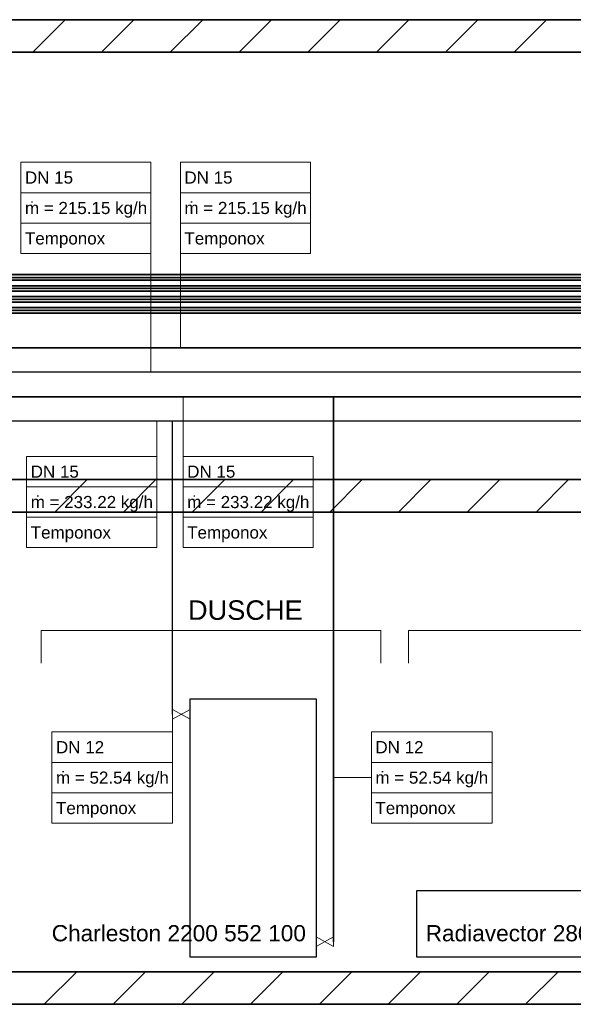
# Model space of a CAD drawing. Extents: x 635 to 1785, y -95 to 499.
# Tile 66 of 110: x 981 to 1050, y 81 to 203. Entities that reach past the tile are written whole.
import ezdxf
from ezdxf.lldxf.tags import DXFTag

# ---------------------------------------------------------------- set-up
doc = ezdxf.new("R2010")
doc.units = 0
doc.layers.get('0').update_dxf_attribs({"lineweight": 35})
for name, color, linetype, lineweight, true_color in [('A_Wand_allgemein', 7, 'Continuous', 35, 0x585858), ('H_Ruecklauf', 5, 'Continuous', 35, 0x0000ff), ('H_Ruecklauf_Beschriftung', 5, 'Continuous', 18, 0x0000ff), ('H_Vorlauf', 1, 'Continuous', 25, 0xff0000), ('H_Vorlauf_Beschriftung', 1, 'Continuous', 18, 0xff0000), ('Heizkörper', 9, 'Continuous', 25, 0x808080), ('L_Klimageraet', 7, 'Continuous', 35, 0xababab), ('Rohrleitung', 1, 'Continuous', 35, 0xff0000), ('Rohrleitung-Shading', 1, 'Continuous', 35, 0xff0000)]:
    doc.layers.add(name, color=color, linetype=linetype, lineweight=lineweight, true_color=true_color)
doc.layers.add('Raumnummerierung', color=7, linetype='Continuous', lineweight=18)
doc.layers.add('Symbole', color=7, linetype='Continuous', lineweight=13)
doc.styles.get("Standard").update_dxf_attribs({"font": 'arial.ttf'})
tags = doc.linetypes.add('fein_strichliert', pattern=[4, 1, -2, 1]).pattern_tags.tags
tags[8:9] = [DXFTag(74, 4), DXFTag(75, 0), DXFTag(340, '0'), DXFTag(46, 0.0), DXFTag(50, 0.0), DXFTag(44, 0.0), DXFTag(45, 0.0)]
tags[6:7] = [DXFTag(74, 4), DXFTag(75, 0), DXFTag(340, '0'), DXFTag(46, 0.0), DXFTag(50, 0.0), DXFTag(44, 0.0), DXFTag(45, 0.0)]
tags[4:5] = [DXFTag(74, 4), DXFTag(75, 0), DXFTag(340, '0'), DXFTag(46, 0.0), DXFTag(50, 0.0), DXFTag(44, 0.0), DXFTag(45, 0.0)]
tags = doc.linetypes.add('STRICHPUNKT2', pattern=[12.7, 6.35, -3.175, 0, -3.175]).pattern_tags.tags
tags[10:11] = [DXFTag(74, 4), DXFTag(75, 0), DXFTag(340, '0'), DXFTag(46, 0.0), DXFTag(50, 0.0), DXFTag(44, 0.0), DXFTag(45, 0.0)]
tags[8:9] = [DXFTag(74, 4), DXFTag(75, 0), DXFTag(340, '0'), DXFTag(46, 0.0), DXFTag(50, 0.0), DXFTag(44, 0.0), DXFTag(45, 0.0)]
tags[6:7] = [DXFTag(74, 4), DXFTag(75, 0), DXFTag(340, '0'), DXFTag(46, 0.0), DXFTag(50, 0.0), DXFTag(44, 0.0), DXFTag(45, 0.0)]
tags[4:5] = [DXFTag(74, 4), DXFTag(75, 0), DXFTag(340, '0'), DXFTag(46, 0.0), DXFTag(50, 0.0), DXFTag(44, 0.0), DXFTag(45, 0.0)]

# ---------------------------------------------------------------- blocks, each defined once
blk = doc.blocks.new('Shading-A06HSU8MNL', base_point=(1126.22, 166.63))
at = {"layer": 'Rohrleitung-Shading', "color": 12, "true_color": 0xd90000}
for points in [[(1126.22, 166.97), (1126.22, 167.3), (790.05, 166.97), (790.05, 167.3)], [(1126.22, 166.63), (1126.22, 166.97), (790.05, 166.63), (790.05, 166.97)]]:
    blk.add_solid(points, dxfattribs=at)
blk = doc.blocks.new('Shading-A06HSUEMNL', base_point=(1127.56, 167.98))
at = {"layer": 'Rohrleitung-Shading', "color": 12, "true_color": 0xd90000}
for points in [[(1127.56, 168.32), (1127.56, 168.65), (789.17, 168.32), (789.17, 168.65)], [(1127.56, 167.98), (1127.56, 168.32), (789.17, 167.98), (789.17, 168.32)]]:
    blk.add_solid(points, dxfattribs=at)
blk = doc.blocks.new('Shading-A06HSUFINL', base_point=(1130.43, 170.68))
at = {"layer": 'Rohrleitung-Shading', "color": 12, "true_color": 0xd90000}
for points in [[(1130.43, 171.02), (1130.43, 171.36), (760.93, 171.02), (760.93, 171.36)], [(1130.43, 170.68), (1130.43, 171.02), (760.93, 170.68), (760.93, 171.02)]]:
    blk.add_solid(points, dxfattribs=at)
blk = doc.blocks.new('Shading-A06HSUFWNL', base_point=(1107.21, 169.67))
at = {"layer": 'Rohrleitung-Shading', "color": 12, "true_color": 0xd90000}
for points in [[(1107.21, 170), (763.33, 170), (1107.21, 169.67), (763.33, 169.67)], [(1107.21, 169.67), (763.33, 169.67), (1112.33, 169.33), (763.33, 169.33)]]:
    blk.add_solid(points, dxfattribs=at)
blk = doc.blocks.new('Wand-A06HSUGYNL', base_point=(709.18, 142.1))
at = {"color": 0, "linetype": 'ByBlock', "lineweight": -2, "ltscale": 0.35}
for p, q in [((1135.1, 146.1), (776.3, 146.1)), ((1135.1, 142.1), (713.18, 142.1))]:
    blk.add_line(p, q, dxfattribs=at)
at = {"color": 0, "lineweight": -2}
for p, q in [((985.56, 142.1), (989.56, 146.1)), ((994.04, 142.1), (998.04, 146.1)), ((1002.53, 142.1), (1006.53, 146.1)), ((1011.01, 142.1), (1015.01, 146.1)), ((1019.5, 142.1), (1023.5, 146.1)), ((1027.98, 142.1), (1031.98, 146.1)), ((1036.47, 142.1), (1040.47, 146.1)), ((1044.95, 142.1), (1048.95, 146.1))]:
    blk.add_line(p, q, dxfattribs=at)
blk = doc.blocks.new('Wand-A06HSUH6NL', base_point=(713.18, 81.42))
at = {"color": 0, "linetype": 'ByBlock', "lineweight": -2, "ltscale": 0.35}
for p, q in [((713.18, 85.42), (1199.92, 85.42)), ((713.18, 81.42), (1199.92, 81.42))]:
    blk.add_line(p, q, dxfattribs=at)
at = {"color": 0, "lineweight": -2}
for p, q in [((984.27, 81.42), (988.27, 85.42)), ((992.75, 81.42), (996.75, 85.42)), ((1001.24, 81.42), (1005.24, 85.42)), ((1009.72, 81.42), (1013.72, 85.42)), ((1018.21, 81.42), (1022.21, 85.42)), ((1026.69, 81.42), (1030.69, 85.42)), ((1035.18, 81.42), (1039.18, 85.42)), ((1043.67, 81.42), (1047.67, 85.42))]:
    blk.add_line(p, q, dxfattribs=at)
blk = doc.blocks.new('Polygon-A06HSUJ0NL', base_point=(1002.27, 87.21))
at = {"color": 0, "linetype": 'ByBlock', "lineweight": -2, "ltscale": 0.25}
for p, q in [((1002.27, 119.09), (1017.81, 119.09)), ((1002.27, 87.21), (1002.27, 119.09)), ((1017.81, 119.09), (1017.81, 87.21)), ((1017.81, 87.21), (1002.27, 87.21))]:
    blk.add_line(p, q, dxfattribs=at)
blk = doc.blocks.new('AutoCAD-Punkt-A06HSUJ2NL', base_point=(1019.97, 89.13))
at = {"color": 0, "lineweight": -2}
blk.add_line((1019.97, 89.13), (1019.97, 89.13), dxfattribs=at)
blk = doc.blocks.new('AutoCAD-Punkt-A06HSUJ4NL', base_point=(1019.97, 89.13))
at = {"color": 0, "lineweight": -2}
blk.add_line((1019.97, 89.13), (1019.97, 89.13), dxfattribs=at)
blk = doc.blocks.new('AutoCAD-Punkt-A06HSUJ6NL', base_point=(1017.81, 89.13))
at = {"color": 0, "lineweight": -2}
blk.add_line((1017.81, 89.13), (1017.81, 89.13), dxfattribs=at)
blk = doc.blocks.new('AutoCAD-Punkt-A06HSUJ8NL', base_point=(1000.1, 117.17))
at = {"color": 0, "lineweight": -2}
blk.add_line((1000.1, 117.17), (1000.1, 117.17), dxfattribs=at)
blk = doc.blocks.new('AutoCAD-Punkt-A06HSUJANL', base_point=(1000.1, 117.17))
at = {"color": 0, "lineweight": -2}
blk.add_line((1000.1, 117.17), (1000.1, 117.17), dxfattribs=at)
blk = doc.blocks.new('AutoCAD-Punkt-A06HSUJCNL', base_point=(1002.27, 117.17))
at = {"color": 0, "lineweight": -2}
blk.add_line((1002.27, 117.17), (1002.27, 117.17), dxfattribs=at)
blk = doc.blocks.new('Wand-A06HSVJCNL', base_point=(772.3, 198.79))
at = {"color": 0, "linetype": 'ByBlock', "lineweight": -2, "ltscale": 0.35}
for p, q in [((1135.1, 202.79), (772.3, 202.79)), ((1135.1, 198.79), (776.3, 198.79))]:
    blk.add_line(p, q, dxfattribs=at)
at = {"color": 0, "lineweight": -2}
for p, q in [((982.85, 198.79), (986.85, 202.79)), ((991.33, 198.79), (995.33, 202.79)), ((999.82, 198.79), (1003.82, 202.79)), ((1008.3, 198.79), (1012.3, 202.79)), ((1016.79, 198.79), (1020.79, 202.79)), ((1025.27, 198.79), (1029.27, 202.79)), ((1033.76, 198.79), (1037.76, 202.79)), ((1042.24, 198.79), (1046.24, 202.79))]:
    blk.add_line(p, q, dxfattribs=at)
blk = doc.blocks.new('Bauteilbeschriftung-A06HSVV0NL', base_point=(1019.97, 103.74))
at = {"color": 0, "lineweight": -2}
for p, q in [((1024.63, 114.99), (1039.52, 114.99)), ((1024.63, 103.74), (1024.63, 114.99)), ((1039.52, 114.99), (1039.52, 103.74)), ((1024.63, 111.24), (1039.52, 111.24)), ((1024.63, 107.49), (1039.52, 107.49)), ((1039.52, 103.74), (1024.63, 103.74))]:
    blk.add_line(p, q, dxfattribs=at)
at = {"color": 0, "linetype": 'ByBlock', "lineweight": -2, "ltscale": 0.18}
blk.add_line((1024.63, 109.36), (1019.97, 109.36), dxfattribs=at)
at = {"color": 0, "linetype": 'ByBlock', "lineweight": -2, "ltscale": 0.18, "char_height": 1.5, "attachment_point": 1}
for s, insert in [('{\\fArial;DN 12}', (1025.13, 113.86)), ('{\\fArial;ṁ = 52.54 kg/h}', (1025.13, 110.11)), ('{\\fArial;Temponox}', (1025.13, 106.36))]:
    blk.add_mtext(s, dxfattribs=dict(at, insert=insert))
blk = doc.blocks.new('Bauteilbeschriftung-A06HSVV2NL', base_point=(985.21, 103.74))
at = {"color": 0, "linetype": 'ByBlock', "lineweight": -2, "ltscale": 0.18}
blk.add_line((1000.1, 109.36), (1000.1, 117.17), dxfattribs=at)
at = {"color": 0, "lineweight": -2}
for p, q in [((985.21, 114.99), (1000.1, 114.99)), ((985.21, 103.74), (985.21, 114.99)), ((1000.1, 114.99), (1000.1, 103.74)), ((985.21, 111.24), (1000.1, 111.24)), ((985.21, 107.49), (1000.1, 107.49)), ((1000.1, 103.74), (985.21, 103.74))]:
    blk.add_line(p, q, dxfattribs=at)
at = {"color": 0, "linetype": 'ByBlock', "lineweight": -2, "ltscale": 0.18, "char_height": 1.5, "attachment_point": 1}
for s, insert in [('{\\fArial;DN 12}', (985.71, 113.86)), ('{\\fArial;ṁ = 52.54 kg/h}', (985.71, 110.11)), ('{\\fArial;Temponox}', (985.71, 106.36))]:
    blk.add_mtext(s, dxfattribs=dict(at, insert=insert))
blk = doc.blocks.new('Bauteilbeschriftung-A06HSVV4NL', base_point=(1001.4, 137.71))
at = {"color": 0, "linetype": 'ByBlock', "lineweight": -2, "ltscale": 0.18}
blk.add_line((1001.4, 148.96), (1001.4, 156.3), dxfattribs=at)
at = {"color": 0, "lineweight": -2}
for p, q in [((1001.4, 148.96), (1017.45, 148.96)), ((1001.4, 137.71), (1001.4, 148.96)), ((1017.45, 148.96), (1017.45, 137.71)), ((1001.4, 145.21), (1017.45, 145.21)), ((1001.4, 141.46), (1017.45, 141.46)), ((1017.45, 137.71), (1001.4, 137.71))]:
    blk.add_line(p, q, dxfattribs=at)
at = {"color": 0, "linetype": 'ByBlock', "lineweight": -2, "ltscale": 0.18, "char_height": 1.5, "attachment_point": 1}
for s, insert in [('{\\fArial;DN 15}', (1001.9, 147.83)), ('{\\fArial;ṁ = 233.22 kg/h}', (1001.9, 144.08)), ('{\\fArial;Temponox}', (1001.9, 140.33))]:
    blk.add_mtext(s, dxfattribs=dict(at, insert=insert))
blk = doc.blocks.new('Bauteilbeschriftung-A06HSVV6NL', base_point=(982.09, 137.71))
at = {"color": 0, "linetype": 'ByBlock', "lineweight": -2, "ltscale": 0.18}
blk.add_line((998.15, 148.96), (998.15, 153.3), dxfattribs=at)
at = {"color": 0, "lineweight": -2}
for p, q in [((982.09, 148.96), (998.15, 148.96)), ((982.09, 137.71), (982.09, 148.96)), ((998.15, 148.96), (998.15, 137.71)), ((982.09, 145.21), (998.15, 145.21)), ((982.09, 141.46), (998.15, 141.46)), ((998.15, 137.71), (982.09, 137.71))]:
    blk.add_line(p, q, dxfattribs=at)
at = {"color": 0, "linetype": 'ByBlock', "lineweight": -2, "ltscale": 0.18, "char_height": 1.5, "attachment_point": 1}
for s, insert in [('{\\fArial;DN 15}', (982.59, 147.83)), ('{\\fArial;ṁ = 233.22 kg/h}', (982.59, 144.08)), ('{\\fArial;Temponox}', (982.59, 140.33))]:
    blk.add_mtext(s, dxfattribs=dict(at, insert=insert))
blk = doc.blocks.new('Bauteilbeschriftung-A06HSVW2NL', base_point=(981.38, 159.34))
at = {"color": 0, "lineweight": -2}
for p, q in [((981.38, 185.21), (997.43, 185.21)), ((981.38, 173.96), (981.38, 185.21)), ((997.43, 185.21), (997.43, 173.96)), ((981.38, 181.46), (997.43, 181.46)), ((981.38, 177.71), (997.43, 177.71)), ((997.43, 173.96), (981.38, 173.96))]:
    blk.add_line(p, q, dxfattribs=at)
at = {"color": 0, "linetype": 'ByBlock', "lineweight": -2, "ltscale": 0.18}
blk.add_line((997.43, 173.96), (997.43, 159.34), dxfattribs=at)
at = {"color": 0, "linetype": 'ByBlock', "lineweight": -2, "ltscale": 0.18, "char_height": 1.5, "attachment_point": 1}
for s, insert in [('{\\fArial;DN 15}', (981.88, 184.08)), ('{\\fArial;ṁ = 215.15 kg/h}', (981.88, 180.33)), ('{\\fArial;Temponox}', (981.88, 176.58))]:
    blk.add_mtext(s, dxfattribs=dict(at, insert=insert))
blk = doc.blocks.new('Bauteilbeschriftung-A06HSVW4NL', base_point=(1001.06, 162.33))
at = {"color": 0, "lineweight": -2}
for p, q in [((1001.06, 185.21), (1017.11, 185.21)), ((1001.06, 173.96), (1001.06, 185.21)), ((1017.11, 185.21), (1017.11, 173.96)), ((1001.06, 181.46), (1017.11, 181.46)), ((1001.06, 177.71), (1017.11, 177.71)), ((1017.11, 173.96), (1001.06, 173.96))]:
    blk.add_line(p, q, dxfattribs=at)
at = {"color": 0, "linetype": 'ByBlock', "lineweight": -2, "ltscale": 0.18}
blk.add_line((1001.06, 173.96), (1001.06, 162.33), dxfattribs=at)
at = {"color": 0, "linetype": 'ByBlock', "lineweight": -2, "ltscale": 0.18, "char_height": 1.5, "attachment_point": 1}
for s, insert in [('{\\fArial;DN 15}', (1001.56, 184.08)), ('{\\fArial;ṁ = 215.15 kg/h}', (1001.56, 180.33)), ('{\\fArial;Temponox}', (1001.56, 176.58))]:
    blk.add_mtext(s, dxfattribs=dict(at, insert=insert))
blk = doc.blocks.new('Stahlrohr nach DIN 2448-A06HSW28NL', base_point=(760.93, 170.68))
at = {"color": 0, "linetype": 'ByBlock', "lineweight": -2, "ltscale": 0.35}
for p, q in [((1130.43, 171.36), (760.93, 171.36)), ((760.93, 170.68), (1130.43, 170.68))]:
    blk.add_line(p, q, dxfattribs=at)
at = {"color": 0, "linetype": 'STRICHPUNKT2', "lineweight": 25, "ltscale": 0.25}
blk.add_line((760.93, 171.02), (1130.43, 171.02), dxfattribs=at)
blk = doc.blocks.new('Stahlrohr nach DIN 2448-A06HSW2GNL', base_point=(763.33, 169.33))
at = {"color": 0, "linetype": 'ByBlock', "lineweight": -2, "ltscale": 0.35}
for p, q in [((1130.52, 170), (763.33, 170)), ((763.33, 169.33), (1130.52, 169.33))]:
    blk.add_line(p, q, dxfattribs=at)
at = {"color": 0, "linetype": 'STRICHPUNKT2', "lineweight": 25, "ltscale": 0.25}
blk.add_line((1130.52, 169.67), (763.33, 169.67), dxfattribs=at)
blk = doc.blocks.new('Stahlrohr nach DIN 2448-A06HSW2ONL', base_point=(789.17, 167.98))
at = {"color": 0, "linetype": 'ByBlock', "lineweight": -2, "ltscale": 0.35}
for p, q in [((1127.56, 168.65), (789.17, 168.65)), ((789.17, 167.98), (1127.56, 167.98))]:
    blk.add_line(p, q, dxfattribs=at)
at = {"color": 0, "linetype": 'STRICHPUNKT2', "lineweight": 25, "ltscale": 0.25}
blk.add_line((789.17, 168.32), (1127.56, 168.32), dxfattribs=at)
blk = doc.blocks.new('Stahlrohr nach DIN 2448-A06HSW2WNL', base_point=(790.05, 166.63))
at = {"color": 0, "linetype": 'ByBlock', "lineweight": -2, "ltscale": 0.35}
for p, q in [((1126.22, 167.3), (790.05, 167.3)), ((790.05, 166.63), (1126.22, 166.63))]:
    blk.add_line(p, q, dxfattribs=at)
at = {"color": 0, "linetype": 'STRICHPUNKT2', "lineweight": 25, "ltscale": 0.25}
blk.add_line((790.05, 166.97), (1126.22, 166.97), dxfattribs=at)
blk = doc.blocks.new('Polygon-A06HSW34NL', base_point=(1030.25, 87.21))
at = {"color": 0, "linetype": 'ByBlock', "lineweight": -2, "ltscale": 0.25}
for p, q in [((1030.25, 95.44), (1064.65, 95.44)), ((1030.25, 87.21), (1030.25, 95.44)), ((1064.65, 95.44), (1064.65, 87.21)), ((1064.65, 87.21), (1030.25, 87.21))]:
    blk.add_line(p, q, dxfattribs=at)

msp = doc.modelspace()

# ---------------------------------------------------------------- linework, layer by layer
at = {"layer": 'H_Ruecklauf', "linetype": 'fein_strichliert', "ltscale": 0.35}
for p, q in [((1119.76, 162.31), (898.32, 162.34)), ((1114.91, 156.3), (801.57, 156.3)), ((1019.97, 89.13), (1019.97, 156.3))]:
    msp.add_line(p, q, dxfattribs=at)
at = {"layer": 'H_Vorlauf', "ltscale": 0.25}
for p, q in [((1116.76, 159.34), (898.32, 159.34)), ((1114.91, 153.3), (781.69, 153.3)), ((1000.1, 117.17), (1000.1, 153.3))]:
    msp.add_line(p, q, dxfattribs=at)
at = {"layer": 'Raumnummerierung', "ltscale": 0.18}
for p, q in [((983.89, 127.48), (983.89, 123.48)), ((983.89, 127.48), (1025.79, 127.48)), ((1025.79, 127.48), (1025.79, 123.48)), ((1029.21, 127.48), (1029.21, 123.48)), ((1029.21, 127.48), (1109.38, 127.48))]:
    msp.add_line(p, q, dxfattribs=at)
at = {"layer": 'Symbole', "color": 7, "linetype": 'Continuous', "ltscale": 0.00793}
for p, q in [((1000.1, 117.77), (1000.1, 116.57)), ((1000.1, 116.57), (1000.1, 117.77)), ((1000.1, 117.77), (1000.1, 117.77)), ((1000.1, 116.57), (1002.27, 117.77)), ((1002.27, 117.77), (1000.1, 116.57)), ((1002.27, 116.57), (1000.1, 117.77)), ((1000.1, 117.77), (1000.1, 117.77)), ((1000.1, 117.77), (1002.27, 116.57)), ((1002.27, 117.77), (1002.27, 117.77)), ((1002.27, 117.77), (1002.27, 116.57)), ((1002.27, 116.57), (1002.27, 117.77)), ((1002.27, 117.77), (1002.27, 117.77)), ((1000.1, 116.57), (1000.1, 116.57)), ((1000.1, 116.57), (1000.1, 116.57)), ((1002.27, 116.57), (1002.27, 116.57)), ((1002.27, 116.57), (1002.27, 116.57)), ((1019.97, 89.73), (1017.81, 88.54)), ((1017.81, 88.54), (1019.97, 89.73)), ((1017.81, 89.73), (1019.97, 88.54)), ((1019.97, 88.54), (1017.81, 89.73)), ((1017.81, 89.73), (1017.81, 89.73)), ((1017.81, 88.54), (1017.81, 89.73)), ((1017.81, 89.73), (1017.81, 89.73)), ((1017.81, 89.73), (1017.81, 88.54)), ((1019.97, 88.54), (1019.97, 89.73)), ((1019.97, 89.73), (1019.97, 89.73)), ((1019.97, 89.73), (1019.97, 88.54)), ((1019.97, 89.73), (1019.97, 89.73)), ((1017.81, 88.54), (1017.81, 88.54)), ((1017.81, 88.54), (1017.81, 88.54)), ((1019.97, 88.54), (1019.97, 88.54)), ((1019.97, 88.54), (1019.97, 88.54))]:
    msp.add_line(p, q, dxfattribs=at)

# ---------------------------------------------------------------- block references
at = {"layer": 'A_Wand_allgemein', "ltscale": 0.35}
for name, p in [('Wand-A06HSVJCNL', (772.3, 198.79)), ('Wand-A06HSUGYNL', (709.18, 142.1)), ('Wand-A06HSUH6NL', (713.18, 81.42))]:
    msp.add_blockref(name, p, dxfattribs=at)
at = {"layer": 'H_Ruecklauf_Beschriftung', "ltscale": 0.18}
for name, p in [('Bauteilbeschriftung-A06HSVW4NL', (1001.06, 162.33)), ('Bauteilbeschriftung-A06HSVV4NL', (1001.4, 137.71)), ('Bauteilbeschriftung-A06HSVV0NL', (1019.97, 103.74))]:
    msp.add_blockref(name, p, dxfattribs=at)
at = {"layer": 'H_Vorlauf_Beschriftung', "ltscale": 0.18}
for name, p in [('Bauteilbeschriftung-A06HSVW2NL', (981.38, 159.34)), ('Bauteilbeschriftung-A06HSVV6NL', (982.09, 137.71)), ('Bauteilbeschriftung-A06HSVV2NL', (985.21, 103.74))]:
    msp.add_blockref(name, p, dxfattribs=at)
at = {"layer": 'Heizkörper', "ltscale": 0.25}
for name, p in [('Polygon-A06HSUJ0NL', (1002.27, 87.21)), ('Polygon-A06HSW34NL', (1030.25, 87.21))]:
    msp.add_blockref(name, p, dxfattribs=at)
at = {"layer": 'Rohrleitung'}
for name, p in [('Shading-A06HSUFINL', (1130.43, 170.68)), ('Shading-A06HSUFWNL', (1107.21, 169.67)), ('Shading-A06HSUEMNL', (1127.56, 167.98)), ('Shading-A06HSU8MNL', (1126.22, 166.63))]:
    msp.add_blockref(name, p, dxfattribs=at)
at = {"layer": 'Rohrleitung', "ltscale": 0.35}
for name, p in [('Stahlrohr nach DIN 2448-A06HSW28NL', (760.93, 170.68)), ('Stahlrohr nach DIN 2448-A06HSW2GNL', (763.33, 169.33)), ('Stahlrohr nach DIN 2448-A06HSW2ONL', (789.17, 167.98)), ('Stahlrohr nach DIN 2448-A06HSW2WNL', (790.05, 166.63))]:
    msp.add_blockref(name, p, dxfattribs=at)
at = {"layer": 'Symbole', "color": 7, "linetype": 'Continuous', "ltscale": 0.0325}
for name, p in [('AutoCAD-Punkt-A06HSUJ8NL', (1000.1, 117.17)), ('AutoCAD-Punkt-A06HSUJ2NL', (1019.97, 89.13))]:
    msp.add_blockref(name, p, dxfattribs=at)
at = {"layer": 'Symbole', "color": 7, "linetype": 'Continuous', "ltscale": 0.0195}
for name, p in [('AutoCAD-Punkt-A06HSUJANL', (1000.1, 117.17)), ('AutoCAD-Punkt-A06HSUJCNL', (1002.27, 117.17)), ('AutoCAD-Punkt-A06HSUJ6NL', (1017.81, 89.13)), ('AutoCAD-Punkt-A06HSUJ4NL', (1019.97, 89.13))]:
    msp.add_blockref(name, p, dxfattribs=at)

# ---------------------------------------------------------------- texts
at = {"layer": 'L_Klimageraet', "color": 7, "ltscale": 0.35, "attachment_point": 1}
for s, insert, char_height in [('{\\fArial;DUSCHE}', (1002, 131.21), 2.4), ('{\\fArial;Charleston 2200 552 100}', (985.18, 91.18), 2), ('{\\fArial;Radiavector 280 1900 257}', (1031.33, 91.18), 2)]:
    msp.add_mtext(s, dxfattribs=dict(at, insert=insert, char_height=char_height))

doc.saveas('drawing.dxf')
